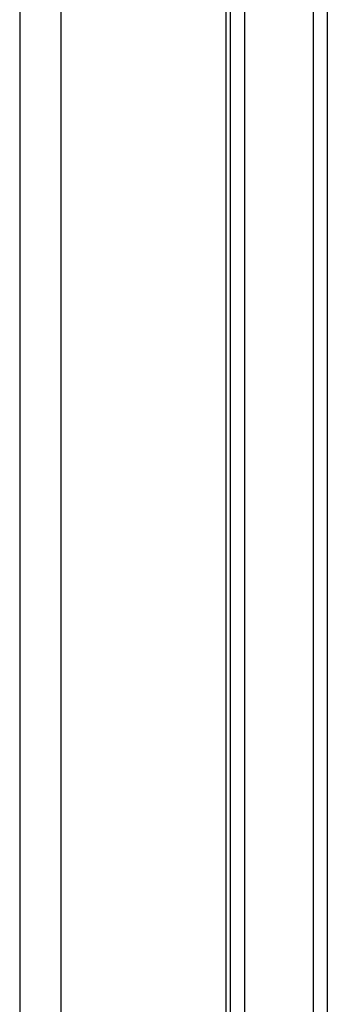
# Model space of a CAD drawing. Header units: inches. Extents: x 6 to 216, y 11 to 118.
# Tile 195 of 212: x 101.41 to 102.6, y 53.06 to 56.88. Entities that reach past the tile are written whole.
import ezdxf

# ---------------------------------------------------------------- set-up
doc = ezdxf.new("R2010")
doc.units = ezdxf.units.IN
doc.header["$MEASUREMENT"] = 0
doc.layers.add('Visible Edges(ANSI)', color=7, linetype='Continuous', lineweight=25)
doc.layers.add('Visible Tangent Edges(ANSI)', color=7, linetype='Continuous', lineweight=25)

msp = doc.modelspace()

# ---------------------------------------------------------------- linework, layer by layer
at = {"layer": 'Visible Edges(ANSI)'}
for p, q in [((101.4105, 79.6177), (101.4105, 20.1367)), ((102.2105, 79.6177), (102.2105, 20.1367)), ((102.6035, 75.1467), (102.6035, 50.2598)), ((102.2285, 50.5562), (102.2285, 74.8497))]:
    msp.add_line(p, q, dxfattribs=at)
at = {"layer": 'Visible Tangent Edges(ANSI)'}
for p, q in [((101.5715, 20.1367), (101.5715, 79.6177)), ((102.2824, 75.1449), (102.2824, 50.2616)), ((102.5497, 50.2607), (102.5497, 75.1458))]:
    msp.add_line(p, q, dxfattribs=at)

doc.saveas('drawing.dxf')
